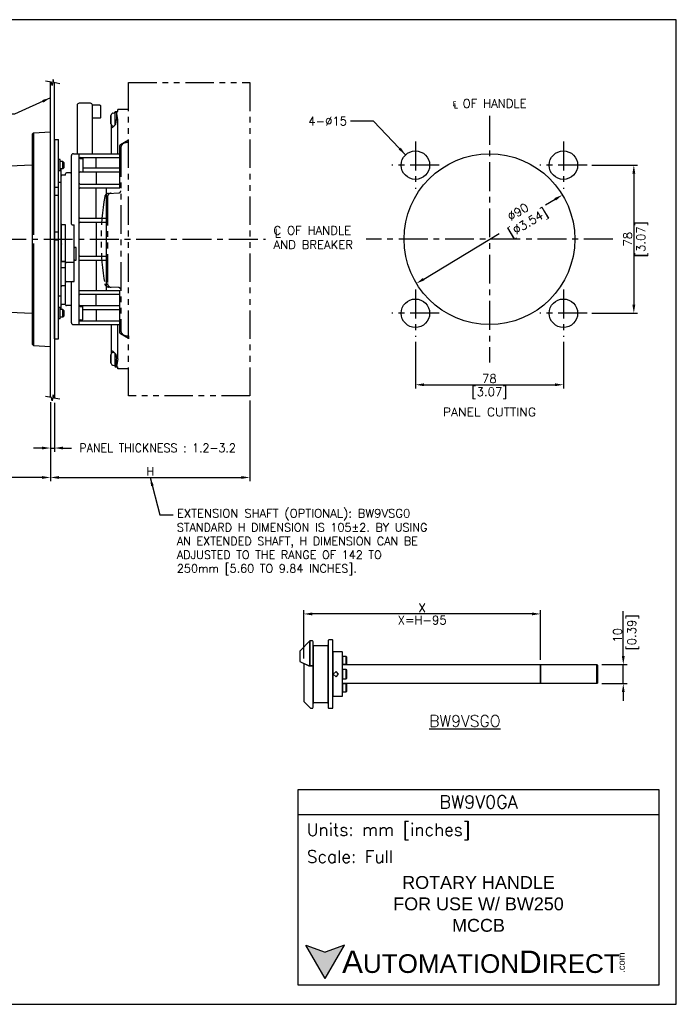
# Model space of a CAD drawing. Extents: x 0 to 680, y 0 to 519.
# Tile 5 of 5: x 334 to 680, y 0 to 519. Entities that reach past the tile are written whole.
import ezdxf
from ezdxf.enums import TextEntityAlignment as Align

# ---------------------------------------------------------------- set-up
doc = ezdxf.new("R2010")
doc.units = 0
doc.header["$LTSCALE"] = 24
doc.header["$MEASUREMENT"] = 0
doc.linetypes.add('CENTER', pattern=[50.8, 31.75, -6.35, 6.35, -6.35])
doc.linetypes.add('PHANTOM2', pattern=[1.25, 0.625, -0.125, 0.125, -0.125, 0.125, -0.125])
doc.layers.get('DEFPOINTS').update_dxf_attribs({"linetype": 'CONTINUOUS'})
for name, color, linetype in [('1', 140, 'CONTINUOUS'), ('CENTER', 40, 'CENTER'), ('DIM', 140, 'CONTINUOUS'), ('OBJECT', 7, 'CONTINUOUS'), ('PHANTOM', 4, 'PHANTOM2'), ('TEXT', 140, 'CONTINUOUS')]:
    doc.layers.add(name, color=color, linetype=linetype)
doc.styles.add('FSTD1', font='romans.shx', dxfattribs={"bigfont": 'extfont.shx'})
doc.styles.add('ROMANS', font='romans.shx')
doc.styles.add('型式1', font='txt')
doc.dimstyles.new('FSTD1', dxfattribs={"dimtxt": 4.5, "dimasz": 4.5, "dimexe": 2, "dimexo": 2.5, "dimgap": 1, "dimtad": 1, "dimdec": 1, "dimdsep": 46, "dimtxsty": 'FSTD1', "dimcen": 2.5, "dimadec": 0, "dimazin": 0, "dimtfac": 1, "dimtdec": 1, "dimtmove": 2, "dimatfit": 3, "dimfxl": 1, "dimtolj": 1, "dimarcsym": 0})

# ---------------------------------------------------------------- blocks, each defined once
blk = doc.blocks.new('*D21')
at = {"layer": 'DEFPOINTS', "color": 0, "transparency": 16777216}
for p in [(285.42, 372.55), (350.42, 319.58), (285.42, 277.45)]:
    blk.add_point(p, dxfattribs=at)
at = {"layer": 'DIM', "color": 0, "lineweight": -2, "transparency": 16777216}
for p, q in [((285.42, 370.05), (285.42, 275.45)), ((350.42, 317.08), (350.42, 275.45)), ((345.92, 277.45), (289.92, 277.45))]:
    blk.add_line(p, q, dxfattribs=at)
at = {"layer": 'DIM', "color": 0, "transparency": 16777216}
for points in [[(289.92, 278.2), (289.92, 276.7), (285.42, 277.45)], [(345.92, 278.2), (345.92, 276.7), (350.42, 277.45)]]:
    blk.add_solid(points, dxfattribs=at)
at = {"layer": 'DIM', "color": 0, "transparency": 16777216, "char_height": 4.5, "attachment_point": 5, "style": 'FSTD1'}
for s, insert in [('\\A1;65', (317.92, 280.7)), ('\\A1;[2.56]', (317.92, 273.02))]:
    blk.add_mtext(s, dxfattribs=dict(at, insert=insert))
blk = doc.blocks.new('*D20')
at = {"layer": 'DEFPOINTS', "color": 0, "transparency": 16777216}
for p in [(350.42, 319.58), (455.42, 320.44), (455.42, 277.45)]:
    blk.add_point(p, dxfattribs=at)
at = {"layer": 'DIM', "color": 0, "lineweight": -2, "transparency": 16777216}
for p, q in [((350.42, 317.08), (350.42, 275.45)), ((455.42, 317.94), (455.42, 275.45)), ((354.92, 277.45), (450.92, 277.45))]:
    blk.add_line(p, q, dxfattribs=at)
at = {"layer": 'DIM', "color": 0, "transparency": 16777216}
for points in [[(354.92, 278.2), (354.92, 276.7), (350.42, 277.45)], [(450.92, 278.2), (450.92, 276.7), (455.42, 277.45)]]:
    blk.add_solid(points, dxfattribs=at)
at = {"layer": 'DIM', "color": 0, "transparency": 16777216, "insert": (402.92, 280.7), "char_height": 4.5, "attachment_point": 5, "style": 'FSTD1'}
blk.add_mtext('\\A1;H', dxfattribs=at)
blk = doc.blocks.new('*D19')
at = {"layer": 'DEFPOINTS', "color": 0, "transparency": 16777216}
for p in [(350.42, 319.58), (352.42, 319.21), (352.42, 292.96)]:
    blk.add_point(p, dxfattribs=at)
at = {"layer": 'DIM', "color": 0, "lineweight": -2, "transparency": 16777216}
for p, q in [((350.42, 317.08), (350.42, 290.96)), ((352.42, 316.71), (352.42, 290.96)), ((345.92, 292.96), (341.42, 292.96)), ((350.42, 292.96), (352.42, 292.96)), ((356.92, 292.96), (361.42, 292.96))]:
    blk.add_line(p, q, dxfattribs=at)
at = {"layer": 'DIM', "color": 0, "transparency": 16777216}
for points in [[(345.92, 293.71), (345.92, 292.21), (350.42, 292.96)], [(356.92, 293.71), (356.92, 292.21), (352.42, 292.96)]]:
    blk.add_solid(points, dxfattribs=at)
at = {"layer": 'DIM', "color": 0, "transparency": 16777216, "insert": (406.81, 293.03), "char_height": 4.5, "attachment_point": 5, "style": 'FSTD1'}
blk.add_mtext('\\A1;{\\W0.95;PANEL THICKNESS : 1.2-3.2}', dxfattribs=at)
blk = doc.blocks.new('*D18')
at = {"layer": 'DEFPOINTS', "color": 0, "transparency": 16777216}
for p in [(633.16, 441.94), (633.16, 363.94), (657.76, 363.94)]:
    blk.add_point(p, dxfattribs=at)
at = {"layer": 'DIM', "color": 0, "lineweight": -2, "transparency": 16777216}
for p, q in [((635.66, 441.94), (659.76, 441.94)), ((657.76, 437.44), (657.76, 368.44)), ((635.66, 363.94), (659.76, 363.94))]:
    blk.add_line(p, q, dxfattribs=at)
at = {"layer": 'DIM', "color": 0, "transparency": 16777216}
for points in [[(657.01, 437.44), (658.51, 437.44), (657.76, 441.94)], [(657.01, 368.44), (658.51, 368.44), (657.76, 363.94)]]:
    blk.add_solid(points, dxfattribs=at)
at = {"layer": 'DIM', "color": 0, "transparency": 16777216, "char_height": 4.5, "attachment_point": 5, "rotation": 90, "style": 'FSTD1'}
for s, insert in [('\\A1;[3.07]', (662.19, 402.94)), ('\\A1;78', (654.51, 402.94))]:
    blk.add_mtext(s, dxfattribs=dict(at, insert=insert))
blk = doc.blocks.new('*D17')
at = {"layer": 'DEFPOINTS', "color": 0, "transparency": 16777216}
for p in [(542.66, 351.44), (620.66, 351.44), (620.66, 326.29)]:
    blk.add_point(p, dxfattribs=at)
at = {"layer": 'DIM', "color": 0, "lineweight": -2, "transparency": 16777216}
for p, q in [((542.66, 348.94), (542.66, 324.29)), ((620.66, 348.94), (620.66, 324.29)), ((547.16, 326.29), (616.16, 326.29))]:
    blk.add_line(p, q, dxfattribs=at)
at = {"layer": 'DIM', "color": 0, "transparency": 16777216}
for points in [[(547.16, 327.04), (547.16, 325.54), (542.66, 326.29)], [(616.16, 327.04), (616.16, 325.54), (620.66, 326.29)]]:
    blk.add_solid(points, dxfattribs=at)
at = {"layer": 'DIM', "color": 0, "transparency": 16777216, "char_height": 4.5, "attachment_point": 5, "style": 'FSTD1'}
for s, insert in [('\\A1;78', (581.66, 329.54)), ('\\A1;[3.07]', (581.66, 321.86))]:
    blk.add_mtext(s, dxfattribs=dict(at, insert=insert))
blk = doc.blocks.new('*D16')
at = {"layer": 'DEFPOINTS', "color": 0, "transparency": 16777216}
for p in [(483.81, 205.59), (483.81, 179.53), (608.61, 178.9)]:
    blk.add_point(p, dxfattribs=at)
at = {"layer": 'DIM', "color": 0, "lineweight": -2, "transparency": 16777216}
for p, q in [((483.81, 182.03), (483.81, 207.59)), ((608.61, 181.4), (608.61, 207.59)), ((604.11, 205.59), (488.31, 205.59))]:
    blk.add_line(p, q, dxfattribs=at)
at = {"layer": 'DIM', "color": 0, "transparency": 16777216}
for points in [[(488.31, 206.34), (488.31, 204.84), (483.81, 205.59)], [(604.11, 206.34), (604.11, 204.84), (608.61, 205.59)]]:
    blk.add_solid(points, dxfattribs=at)
at = {"layer": 'DIM', "color": 0, "transparency": 16777216, "char_height": 4.5, "attachment_point": 5, "style": 'FSTD1'}
for s, insert in [('\\A1;X', (546.21, 208.84)), ('\\A1;X=H-95', (546.21, 202.34))]:
    blk.add_mtext(s, dxfattribs=dict(at, insert=insert))
blk = doc.blocks.new('*D15')
at = {"layer": 'DEFPOINTS', "color": 0, "transparency": 16777216}
for p in [(638.31, 178.9), (652.2, 178.9), (638.31, 168.9)]:
    blk.add_point(p, dxfattribs=at)
at = {"layer": 'DIM', "color": 0, "lineweight": -2, "transparency": 16777216}
for p, q in [((652.2, 183.4), (652.2, 187.9)), ((640.81, 178.9), (654.2, 178.9)), ((652.2, 168.9), (652.2, 178.9)), ((640.81, 168.9), (654.2, 168.9)), ((652.2, 164.4), (652.2, 159.9))]:
    blk.add_line(p, q, dxfattribs=at)
at = {"layer": 'DIM', "color": 0, "transparency": 16777216}
for points in [[(651.45, 183.4), (652.95, 183.4), (652.2, 178.9)], [(651.45, 164.4), (652.95, 164.4), (652.2, 168.9)]]:
    blk.add_solid(points, dxfattribs=at)
at = {"layer": 'DIM', "color": 0, "transparency": 16777216, "insert": (653.67, 194.31), "char_height": 4.5, "attachment_point": 5, "rotation": 90, "style": 'FSTD1'}
blk.add_mtext('\\A1;10\\P [0.39]', dxfattribs=at)
blk = doc.blocks.new('*D14')
at = {"layer": 'DEFPOINTS', "color": 0, "transparency": 16777216}
for p in [(620.14, 426.26), (543.17, 379.61)]:
    blk.add_point(p, dxfattribs=at)
at = {"layer": 'DIM', "color": 0, "lineweight": -2, "transparency": 16777216}
for p, q in [((616.29, 423.92), (611.29, 420.89)), ((547.02, 381.95), (586.75, 406.02))]:
    blk.add_line(p, q, dxfattribs=at)
at = {"layer": 'DIM', "color": 0, "transparency": 16777216}
for points in [[(615.9, 424.57), (616.68, 423.28), (620.14, 426.26)], [(546.63, 382.59), (547.41, 381.3), (543.17, 379.61)]]:
    blk.add_solid(points, dxfattribs=at)
at = {"layer": 'DIM', "color": 0, "transparency": 16777216, "insert": (599.02, 413.46), "char_height": 4.5, "attachment_point": 5, "rotation": 31.2152, "style": 'FSTD1'}
blk.add_mtext('\\A1;∅90\\P [∅3.54]', dxfattribs=at)

msp = doc.modelspace()

# ---------------------------------------------------------------- hatches: boundary and pattern name
at = {"layer": 'TEXT'}
msp.add_hatch(color=256, dxfattribs=at).paths.add_polyline_path([(505.21, 31.11), (495.09, 27.43), (484.98, 31.11), (495.09, 13.59)])

# ---------------------------------------------------------------- linework, layer by layer
at = {"layer": '1'}
msp.add_line((652.2, 187.9), (652.2, 207), dxfattribs=at)
at = {"layer": 'CENTER', "ltscale": 0.02}
for p, q in [((581.66, 467.94), (581.66, 337.94)), ((542.66, 454.44), (542.66, 429.44)), ((620.66, 454.44), (620.66, 429.44)), ((555.16, 441.94), (530.16, 441.94)), ((633.16, 441.94), (608.16, 441.94)), ((273.61, 402.94), (463.65, 402.94)), ((646.66, 402.94), (516.66, 402.94)), ((542.66, 376.44), (542.66, 351.44)), ((620.66, 376.44), (620.66, 351.44)), ((555.16, 363.94), (530.16, 363.94)), ((633.16, 363.94), (608.16, 363.94))]:
    msp.add_line(p, q, dxfattribs=at)
at = {"layer": 'DEFPOINTS'}
msp.add_lwpolyline([(0, 0), (680.15, 0), (680.15, 518.54), (0, 518.54)], close=True, dxfattribs=at)
at = {"layer": 'OBJECT', "linetype": 'Continuous'}
for p, q in [((350.42, 319.58), (350.42, 485.69)), ((352.52, 350.44), (352.52, 485.31)), ((382.01, 467.14), (382.01, 466.14)), ((382.19, 468.12), (382.26, 468.4)), ((382.19, 463.75), (382.19, 468.12)), ((382.26, 463.47), (382.26, 468.4)), ((383.4, 469.34), (384.52, 469.44)), ((384.14, 469.4), (384.52, 470.17)), ((384.52, 470.17), (385.92, 470.17)), ((384.52, 463.22), (384.52, 469.74)), ((385.11, 469.74), (384.52, 469.74)), ((385.92, 465.94), (385.11, 470.17)), ((385.11, 470.17), (385.11, 465.94)), ((385.92, 470.17), (385.92, 471.24)), ((391.42, 471.24), (385.92, 471.24)), ((382.01, 466.14), (382.16, 466.14)), ((382.01, 465.74), (382.01, 464.74)), ((382.16, 465.74), (382.01, 465.74)), ((382.19, 463.75), (382.26, 463.47)), ((382.42, 447.94), (382.42, 463.13)), ((382.42, 462.05), (382.52, 461.89)), ((382.52, 461.89), (383.12, 461.69)), ((383.4, 462.53), (383.86, 462.49)), ((385.92, 447.94), (385.92, 465.94)), ((340.92, 458.44), (341.42, 458.96)), ((340.92, 347.43), (340.92, 458.44)), ((341.42, 458.96), (350.42, 459.44)), ((341.42, 458.96), (341.42, 405.19)), ((352.42, 455.5), (352.42, 319.21)), ((352.52, 455.44), (354.52, 455.44)), ((354.52, 350.44), (354.52, 455.44)), ((386.92, 429.94), (386.92, 452.2)), ((387.15, 452.62), (386.97, 452.41)), ((391.42, 455.09), (387.17, 452.63)), ((361.42, 410.84), (361.42, 446.94)), ((362.42, 447.94), (386.92, 447.94)), ((365.42, 357.94), (365.42, 447.94)), ((355.52, 444.94), (354.52, 444.94)), ((355.52, 438.94), (355.52, 444.94)), ((356.92, 443.94), (355.52, 443.94)), ((357.62, 443.24), (356.92, 443.94)), ((356.92, 439.94), (356.92, 443.94)), ((357.62, 440.64), (357.62, 443.24)), ((365.92, 445.94), (386.92, 445.94)), ((365.92, 445.44), (367.42, 445.44)), ((367.42, 445.44), (367.42, 438.44)), ((374.42, 440.44), (374.42, 445.94)), ((355.52, 438.94), (354.52, 438.94)), ((356.92, 439.94), (355.52, 439.94)), ((355.92, 365.94), (355.92, 439.94)), ((358.22, 436.59), (356.42, 436.59)), ((357.62, 440.64), (356.92, 439.94)), ((358.22, 436.59), (358.22, 437.44)), ((360.92, 437.94), (358.72, 437.94)), ((365.92, 438.44), (386.92, 438.44)), ((367.42, 440.44), (386.92, 440.44)), ((374.42, 438.44), (374.42, 431.94)), ((355.92, 432.87), (354.52, 432.87)), ((365.92, 431.94), (386.92, 431.94)), ((354.52, 430.14), (352.52, 430.14)), ((352.52, 426.14), (354.52, 426.14)), ((365.92, 429.94), (386.92, 429.94)), ((374.42, 413.94), (374.42, 429.94)), ((379.92, 375.94), (379.92, 429.94)), ((356.02, 410.74), (356.02, 391.74)), ((356.22, 390.94), (356.22, 410.58)), ((358.22, 410.54), (356.42, 410.54)), ((358.22, 368.47), (358.22, 410.54)), ((361.72, 410.54), (362.92, 410.54)), ((362.92, 380.58), (362.92, 410.54)), ((365.92, 413.94), (379.92, 413.94)), ((365.92, 411.94), (379.92, 411.94)), ((374.42, 411.94), (374.42, 393.94)), ((354.52, 406.64), (352.52, 406.64)), ((356.02, 408.01), (356.22, 408.11)), ((356.22, 407.39), (356.02, 407.39)), ((341.42, 400.69), (341.42, 346.91)), ((352.52, 402.64), (354.52, 402.64)), ((356.22, 398.49), (356.02, 398.49)), ((356.02, 397.86), (356.22, 397.76)), ((363.92, 398.53), (363.22, 398.53)), ((363.92, 391.94), (363.92, 398.53)), ((356.22, 391.33), (358.22, 391.33)), ((358.22, 390.94), (356.22, 390.94)), ((362.92, 390.58), (358.72, 390.58)), ((363.22, 391.94), (363.92, 391.94)), ((365.42, 391.94), (379.92, 391.94)), ((365.92, 393.94), (379.92, 393.94)), ((374.42, 391.94), (374.42, 375.94)), ((358.22, 387.94), (356.22, 387.94)), ((358.72, 380.58), (362.92, 380.58)), ((361.42, 358.94), (361.42, 380.28)), ((358.22, 378.37), (356.42, 378.37)), ((358.22, 373.89), (358.22, 373.86)), ((365.42, 375.94), (386.92, 375.94)), ((365.42, 373.94), (386.92, 373.94)), ((374.42, 367.94), (374.42, 373.94)), ((386.92, 353.67), (386.92, 375.94)), ((355.92, 373), (354.52, 373)), ((358.22, 368.47), (356.42, 368.47)), ((355.52, 366.94), (354.52, 366.94)), ((355.52, 360.94), (355.52, 366.94)), ((356.92, 365.94), (355.52, 365.94)), ((356.92, 361.94), (356.92, 365.94)), ((357.62, 365.24), (356.92, 365.94)), ((357.62, 362.64), (357.62, 365.24)), ((360.92, 367.94), (358.72, 367.94)), ((365.92, 367.94), (386.92, 367.94)), ((365.92, 367.44), (367.42, 367.44)), ((367.42, 360.44), (367.42, 367.44)), ((367.42, 365.94), (386.92, 365.94)), ((374.42, 365.94), (374.42, 359.94)), ((355.52, 360.94), (354.52, 360.94)), ((356.92, 361.94), (355.52, 361.94)), ((357.62, 362.64), (356.92, 361.94)), ((362.42, 357.94), (386.92, 357.94)), ((365.42, 359.94), (386.92, 359.94)), ((365.92, 360.44), (367.42, 360.44)), ((382.42, 342.74), (382.42, 357.94)), ((385.92, 339.94), (385.92, 357.94)), ((386.97, 353.46), (387.15, 353.25)), ((387.17, 353.24), (391.42, 350.79)), ((340.92, 347.43), (341.42, 346.91)), ((352.52, 350.44), (354.52, 350.44)), ((341.42, 346.91), (350.42, 346.44)), ((382.19, 342.12), (382.26, 342.4)), ((382.26, 337.47), (382.26, 342.4)), ((382.52, 343.98), (382.42, 343.82)), ((382.52, 343.98), (383.12, 344.19)), ((383.4, 343.34), (383.86, 343.38)), ((384.52, 336.14), (384.52, 342.65)), ((382.01, 341.14), (382.01, 340.14)), ((382.01, 340.14), (382.16, 340.14)), ((382.01, 339.74), (382.01, 338.74)), ((382.16, 339.74), (382.01, 339.74)), ((382.19, 337.75), (382.19, 342.12)), ((382.19, 337.75), (382.26, 337.47)), ((385.92, 339.94), (385.11, 335.7)), ((385.11, 335.7), (385.11, 339.94)), ((383.4, 336.53), (384.52, 336.44)), ((384.14, 336.47), (384.52, 335.7)), ((385.11, 336.14), (384.52, 336.14)), ((384.52, 335.7), (385.92, 335.7)), ((385.92, 334.64), (385.92, 335.7)), ((391.42, 334.64), (385.92, 334.64))]:
    msp.add_line(p, q, dxfattribs=at)
for points in [[(355.24, 484.81), (352.11, 485.38), (351.76, 487.1), (351.18, 483.9), (350.83, 485.62), (347.71, 486.19)], [(355.24, 318.7), (352.11, 319.27), (351.76, 320.98), (351.18, 317.79), (350.83, 319.5), (347.71, 320.07)]]:
    msp.add_lwpolyline(points, dxfattribs=at)
for points in [[(372.42, 447.94), (372.42, 473.51, 0.414214), (371.42, 474.51), (365.42, 474.51, 0.414214), (364.42, 473.51), (364.42, 447.94)], [(372.42, 466.77), (376.42, 466.77, 0.414214), (376.92, 467.27), (376.92, 472.97, 0.414214), (376.42, 473.47), (372.42, 473.47)]]:
    msp.add_lwpolyline(points, format="xyb", dxfattribs=at)
at = {"layer": 'OBJECT', "linetype": 'Continuous', "flags": 128}
msp.add_lwpolyline([(383.12, 461.69), (384.73, 463.45), (385.11, 465.94)], dxfattribs=at)
at = {"layer": 'OBJECT', "linetype": 'Continuous'}
msp.add_lwpolyline([(340.92, 442.35, -0.401598), (340.44, 441.85), (320.92, 441), (320.92, 364.87), (340.44, 364.02, -0.401598), (340.92, 363.52)], format="xyb", close=True, dxfattribs=at)
at = {"layer": 'OBJECT', "linetype": 'Continuous', "extrusion": (0, 0, -1), "flags": 128}
msp.add_lwpolyline([(-383.12, 344.19), (-384.73, 342.42), (-385.11, 339.94)], dxfattribs=at)
at = {"layer": 'OBJECT'}
for points in [[(499.21, 191.4, 0.414214), (498.71, 191.9), (497.21, 191.9, 0.414214), (496.71, 191.4), (496.71, 156.4, 0.414214), (497.21, 155.9), (498.71, 155.9, 0.414214), (499.21, 156.4)], [(488.71, 190.97), (488.6, 191.33), (488.46, 191.47), (487.11, 191.47), (487.09, 191.46), (487.08, 191.4), (487.08, 178.78), (486.55, 178.17), (488.21, 178.17, 0.414214), (488.71, 178.67)], [(496.71, 189.3, -0.414214), (496.21, 188.8), (489.21, 188.8, 0.074787), (489.06, 188.78), (488.71, 189.14), (488.71, 178.67), (488.71, 158.5, -0.414214), (489.21, 159), (496.21, 159, -0.414214), (496.71, 158.5)], [(504.31, 178.95), (504.31, 178.98), (504.31, 185.1, 0.414214), (503.81, 185.6), (499.21, 185.6), (499.21, 162.2), (503.81, 162.2, 0.414214), (504.31, 162.7), (504.31, 168.83), (504.31, 168.85)], [(506.51, 182.9), (506.21, 183.2), (506.21, 179.08, -0.014296), (506.51, 179.22)], [(488.71, 178.67, -0.414214), (488.21, 178.17), (486.55, 178.17), (486.41, 178.2), (483.81, 179.53), (483.81, 159.62, 0.20614), (483.96, 159.26), (487.36, 156.04, 0.191705), (487.71, 155.9), (488.21, 155.9, 0.414214), (488.71, 156.4)], [(506.51, 168.59, -0.014296), (506.21, 168.73), (506.21, 164.6), (506.51, 164.9)]]:
    msp.add_lwpolyline(points, format="xyb", close=True, dxfattribs=at)
for points in [[(487.08, 191.4), (487.08, 191.45), (481.9, 186.23), (481.81, 186.05), (481.81, 185.93), (481.81, 180.56), (481.81, 180.56), (481.87, 180.59), (482.05, 180.43), (486.41, 178.2), (486.55, 178.17), (487.08, 178.78)], [(506.21, 183.2), (504.31, 183.2), (504.31, 179.08), (506.21, 179.08)], [(504.31, 178.9), (608.61, 178.9), (608.61, 168.9), (504.31, 168.9)], [(506.21, 176.4), (504.31, 176.4), (504.31, 171.4), (506.21, 171.4)], [(506.51, 176.1), (506.21, 176.4), (506.21, 171.4), (506.51, 171.7)], [(608.61, 178.9), (638.31, 178.9), (638.31, 168.9), (608.61, 168.9)], [(638.31, 178.9), (638.61, 178.6), (638.61, 169.2), (638.31, 168.9)], [(502.21, 173.9), (500.82, 175.3), (499.39, 173.9), (500.82, 172.51)], [(506.21, 168.73), (504.31, 168.73), (504.31, 164.6), (506.21, 164.6)]]:
    msp.add_lwpolyline(points, close=True, dxfattribs=at)
for centre, radius in [((542.66, 441.94), 7.5), ((581.66, 402.94), 45), ((620.66, 441.94), 7.5), ((542.66, 363.94), 7.5), ((620.66, 363.94), 7.5)]:
    msp.add_circle(centre, radius, dxfattribs=at)
at = {"layer": 'OBJECT', "linetype": 'Continuous'}
for centre, radius, start, end in [((390.92, 465.94), 9, 166.8271, 172.3339), ((390.95, 466.08), 9, 166.8673, 167.7481), ((383.52, 468.04), 1.3, 95, 164.1192), ((390.92, 465.94), 9, 187.6661, 193.1729), ((390.92, 465.94), 8.76, 178.6919, 181.3081), ((390.95, 465.79), 9, 192.2519, 193.1327), ((383.52, 463.83), 1.3, 195.8808, 265), ((387.42, 452.2), 0.5, 137.0881, 180), ((387.42, 452.2), 0.5, 124.9015, 137.2208), ((387.41, 452.19), 0.5, 122.1339, 123.6077), ((387.42, 452.2), 0.5, 120.0214, 123.3168), ((362.42, 446.94), 1, 90, 180), ((365.92, 445.94), 0.5, 180, 270), ((365.92, 445.44), 0.5, 90, 150), ((356.42, 436.09), 0.5, 90, 180), ((358.72, 437.44), 0.5, 90, 180), ((360.92, 438.44), 0.5, 270, 0), ((365.92, 437.94), 0.5, 90, 180), ((365.92, 432.44), 0.5, 180, 270), ((365.92, 429.44), 0.5, 90, 180), ((356.42, 411.04), 0.5, 180, 270), ((361.72, 410.84), 0.3, 180, 270), ((365.92, 414.44), 0.5, 180, 270), ((365.92, 411.44), 0.5, 90, 180), ((356.22, 405.64), 0.2, 180, 270), ((356.22, 400.24), 0.2, 90, 180), ((363.22, 398.83), 0.3, 180, 270), ((365.92, 394.44), 0.5, 180, 270), ((355.52, 391.74), 0.5, 323.1301, 0), ((356.22, 393.44), 0.2, 90, 180), ((358.72, 391.08), 0.5, 180, 270), ((363.22, 391.64), 0.3, 90, 180), ((356.22, 388.24), 0.3, 180, 270), ((358.72, 380.08), 0.5, 90, 180), ((361.72, 380.28), 0.3, 90, 180), ((356.42, 377.87), 0.5, 90, 180), ((365.92, 373.44), 0.5, 90, 180), ((356.42, 368.97), 0.5, 180, 270), ((358.72, 368.44), 0.5, 180, 270), ((365.92, 368.44), 0.5, 180, 270), ((360.92, 367.44), 0.5, 0, 90), ((365.92, 367.94), 0.5, 180, 270), ((362.42, 358.94), 1, 180, 270), ((365.92, 359.94), 0.5, 90, 180), ((387.42, 353.67), 0.5, 180.2333, 204.8842), ((387.42, 353.67), 0.5, 204.4116, 234.9923), ((387.41, 353.68), 0.5, 236.3923, 237.8661), ((387.42, 353.67), 0.5, 236.6832, 239.9786), ((383.52, 342.04), 1.3, 95, 164.1192), ((390.92, 339.94), 9, 166.8271, 172.3339), ((390.92, 339.94), 9, 187.6661, 193.1729), ((390.95, 340.08), 9, 166.8673, 167.7481), ((390.92, 339.94), 8.76, 178.6919, 181.3081), ((390.95, 339.79), 9, 192.2519, 193.1327), ((383.52, 337.83), 1.3, 195.8808, 265)]:
    msp.add_arc(centre, radius, start, end, dxfattribs=at)
at = {"layer": 'PHANTOM'}
msp.add_lwpolyline([(455.42, 485.44), (455.42, 320.44), (391.42, 320.44), (391.42, 485.44)], close=True, dxfattribs=at)
for points in [[(391.42, 453.79), (390.36, 453.79, 0.414214), (387.36, 450.79), (387.36, 355.09, 0.414214), (390.36, 352.09), (391.42, 352.09), (391.42, 350.39)], [(387.36, 376.44, 0.39896), (386.41, 377.44), (380.84, 377.73, -0.349464), (378.97, 379.38, -0.087123), (378.98, 425.39, -0.349179), (380.84, 427.04), (386.41, 427.34, 0.39896), (387.36, 428.33)], [(382.26, 427.12, 0.39896), (380.36, 425.12), (380.36, 379.65, 0.39896), (382.26, 377.65)]]:
    msp.add_lwpolyline(points, format="xyb", dxfattribs=at)
at = {"layer": 'TEXT'}
for p, q in [((480.92, 113.1), (670.88, 113.1)), ((480.92, 10.11), (480.92, 113.1)), ((670.88, 113.1), (670.88, 10.11)), ((480.92, 100.01), (670.88, 100.01)), ((495.09, 13.59), (484.98, 31.11)), ((484.98, 31.11), (495.09, 27.43)), ((495.09, 13.59), (505.21, 31.11)), ((505.21, 31.11), (495.09, 27.43)), ((670.88, 10.11), (480.92, 10.11))]:
    msp.add_line(p, q, dxfattribs=at)

# ---------------------------------------------------------------- texts
at = {"layer": '1', "style": 'FSTD1'}
msp.add_text('L', height=4.5, dxfattribs=at).set_placement((468.45, 403.81))
at = {"layer": '1', "style": 'FSTD1', "width": 1.066}
msp.add_text('PANEL CUTTING', height=4.5, dxfattribs=at).set_placement((581.66, 311.93), align=Align.MIDDLE_CENTER)
at = {"layer": '1', "char_height": 4.5, "style": 'FSTD1'}
for s, insert, width, attachment_point in [('℄ OF HANDLE', (581.66, 474.19), 45.4714, 5), ('EXTENSION SHAFT (OPTIONAL): BW9VSG0\\P{\\H0.96x;STANDARD H DIMENSION IS 105%%P2. BY USING AN EXTENDED SHAFT, H DIMENSION CAN BE ADJUSTED TO THE RANGE OF 142 TO 250mm [5.60 TO 9.84 INCHES].}', (416.97, 260.82), 143.1769, 1)]:
    msp.add_mtext(s, dxfattribs=dict(at, insert=insert, width=width, attachment_point=attachment_point))
at = {"layer": '1', "char_height": 4.5, "attachment_point": 1, "style": 'FSTD1'}
for s, insert in [('\\A1;4-%%C15', (486.18, 467.39)), ('C OF HANDLE\\PAND BREAKER', (467.88, 409.79))]:
    msp.add_mtext(s, dxfattribs=dict(at, insert=insert))
at = {"layer": 'DIM', "style": 'FSTD1'}
msp.add_text('%%UBW9VSGO', height=6, dxfattribs=at).set_placement((549.97, 146.21))
at = {"layer": 'TEXT', "linetype": 'Continuous', "insert": (575.9, 106.56), "char_height": 6.772, "width": 127.4707, "attachment_point": 5, "style": 'ROMANS'}
msp.add_mtext('BW9V0GA', dxfattribs=at)
at = {"layer": 'TEXT', "attachment_point": 4}
for s, insert, char_height, width, style in [(' Units: mm [inches]', (480.92, 90.91), 6.5472, 189.9641, 'ROMANS'), (' Scale: Full', (480.92, 77.81), 6.5472, 189.9641, 'ROMANS'), ('{\\fArial|b0|i0|c0|p34;     \\H1.2x;A\\H0.8333x;UTOMATION\\H1.2x;D\\H0.8333x;IRECT}', (484.98, 22.35), 9.8207, 166.3602, '型式1')]:
    msp.add_mtext(s, dxfattribs=dict(at, insert=insert, char_height=char_height, width=width, style=style))
at = {"layer": 'TEXT', "linetype": 'Continuous', "insert": (575.9, 52.83), "char_height": 6.7719, "width": 174.2836, "attachment_point": 5}
msp.add_mtext('{\\fArial|b0|i0|c0|p34;ROTARY HANDLE\\PFOR USE W/ BW250\\PMCCB}', dxfattribs=at)
at = {"layer": 'TEXT', "insert": (649.46, 16.59), "char_height": 3.5355, "width": 10.4768, "attachment_point": 1, "rotation": 90, "style": '型式1'}
msp.add_mtext('{\\fArial|b0|i0|c0|p34;.com}', dxfattribs=at)

# ---------------------------------------------------------------- dimensions: what is measured, and where the dimension line sits
at = {"layer": 'DIM'}
dim = msp.add_linear_dim(base=(657.76, 363.94), p1=(633.16, 441.94), p2=(633.16, 363.94), angle=90, dimstyle='FSTD1', override={"dimpost": '\\X'}, dxfattribs=at)
dim.commit()
dim.dimension.update_dxf_attribs({"geometry": '*D18', "text_midpoint": (657.76, 402.94)})
dim = msp.add_diameter_dim_2p(p1=(543.17, 379.61), p2=(620.14, 426.26), dimstyle='FSTD1', override={"dimpost": '\\X'}, dxfattribs=at)
dim.commit()
dim.dimension.update_dxf_attribs({"geometry": '*D14', "text_midpoint": (599.02, 413.46), "dimtype": 163})
for base, p1, p2, picture, middle in [((285.42, 277.45), (350.42, 319.58), (285.42, 372.55), '*D21', (317.92, 277.45)), ((620.66, 326.29), (542.66, 351.44), (620.66, 351.44), '*D17', (581.66, 326.29))]:
    dim = msp.add_linear_dim(base=base, p1=p1, p2=p2, dimstyle='FSTD1', override={"dimpost": '\\X'}, dxfattribs=at)
    dim.commit()
    dim.dimension.update_dxf_attribs({"geometry": picture, "text_midpoint": middle})
dim = msp.add_linear_dim(base=(352.42, 292.96), p1=(350.42, 319.58), p2=(352.42, 319.21), text='{\\W0.95;PANEL THICKNESS : 1.2-3.2}', dimstyle='FSTD1', override={"dimpost": '\\X'}, dxfattribs=at)
dim.commit()
dim.dimension.update_dxf_attribs({"geometry": '*D19', "text_midpoint": (406.81, 293.03), "dimtype": 160})
for base, p1, p2, text, picture, middle in [((455.42, 277.45), (350.42, 319.58), (455.42, 320.44), 'H', '*D20', (402.92, 280.7)), ((483.81, 205.59), (608.61, 178.9), (483.81, 179.53), 'X\\XX=H-95', '*D16', (546.21, 205.59))]:
    dim = msp.add_linear_dim(base=base, p1=p1, p2=p2, text=text, dimstyle='FSTD1', override={"dimpost": '\\X'}, dxfattribs=at)
    dim.commit()
    dim.dimension.update_dxf_attribs({"geometry": picture, "text_midpoint": middle})
dim = msp.add_linear_dim(base=(652.2, 178.9), p1=(638.31, 168.9), p2=(638.31, 178.9), angle=90, dimstyle='FSTD1', override={"dimpost": '\\X'}, dxfattribs=at)
dim.commit()
dim.dimension.update_dxf_attribs({"geometry": '*D15', "text_midpoint": (653.67, 194.31), "dimtype": 160})

# ---------------------------------------------------------------- leaders
at = {"layer": '1'}
for points in [[(350.42, 477.44), (331.44, 468.78), (319.23, 468.78)], [(537.49, 447.37), (520.6, 465.14), (508.39, 465.14)]]:
    msp.add_leader(points, dimstyle='FSTD1', dxfattribs=at)
msp.add_leader([(402.92, 277.45), (408, 257.83), (414.97, 257.83)], dimstyle='FSTD1', override={"dimgap": 1, "dimtad": 0}, dxfattribs=at)

doc.saveas('drawing.dxf')
